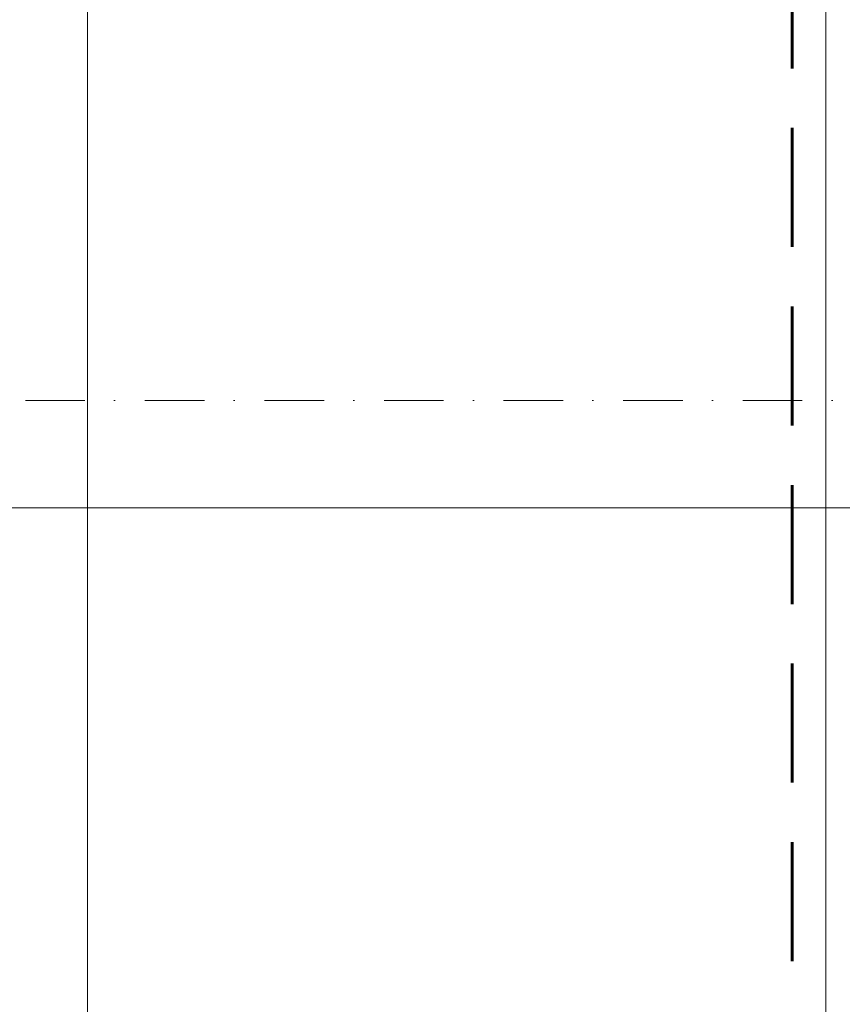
# Model space of a CAD drawing. Header units: millimetres. Extents: x 4946 to 18537, y -10559 to 785.
# Tile 7 of 74: x 5871 to 6044, y -804 to -597. Entities that reach past the tile are written whole.
import ezdxf

# ---------------------------------------------------------------- set-up
doc = ezdxf.new("R2010")
doc.units = ezdxf.units.MM
for name, pattern in [('DASHDOT', [1, 0.5, -0.25, 0, -0.25]), ('DASHED', [0.75, 0.5, -0.25]), ('DASHEDX2', [1.5, 1, -0.5])]:
    doc.linetypes.add(name, pattern=pattern)
for name, color, linetype, lineweight in [('!MARIUSZ', 220, 'Continuous', 35), ('PG_OSIE', 1, 'DASHDOT', 18), ('PG_PRZERYWANE_ŚREDNIE', 1, 'DASHEDX2', 18)]:
    doc.layers.add(name, color=color, linetype=linetype, lineweight=lineweight)
doc.layers.add('PG_POMOCNICZNE', color=6, linetype='Continuous', lineweight=18, plot=False)

msp = doc.modelspace()

# ---------------------------------------------------------------- linework, layer by layer
at = {"layer": '!MARIUSZ', "color": 18, "linetype": 'DASHED', "lineweight": 0, "ltscale": 50, "true_color": 0x000000}
for points in [[(6038.8, -346.31), (5886.05, -346.31), (5885.55, -223.31), (5826.05, -223.31), (5826.05, -230.81), (5828.05, -230.81), (5828.05, -253.31), (5857.05, -253.31), (5857.05, -868.81), (5885.55, -868.81), (5885.55, -376.31), (6038.55, -376.31), (6038.8, -346.31)], [(5885.55, -376.31), (5885.55, -848.31), (6040.55, -848.31)], [(6040.55, -862.31), (6040.55, -477.31)]]:
    msp.add_lwpolyline(points, dxfattribs=at)
at = {"layer": 'Defpoints', "color": 6, "lineweight": 18}
for points in [[(4946.25, 785.16), (7046.25, 785.16), (7046.25, -699.84), (4946.25, -699.84)], [(4946.25, -699.84), (7046.25, -699.84), (7046.25, -2184.84), (4946.25, -2184.84)]]:
    msp.add_lwpolyline(points, close=True, dxfattribs=at)
at = {"layer": 'PG_OSIE', "color": 18, "ltscale": 25, "true_color": 0x000000}
msp.add_lwpolyline([(5847.38, -677.31), (8127.62, -677.31)], dxfattribs=at)
at = {"layer": 'PG_POMOCNICZNE'}
msp.add_lwpolyline([(5885.55, -376.31), (6040.55, -376.31), (6040.55, -848.31), (5885.55, -848.31)], close=True, dxfattribs=at)
at = {"layer": 'PG_PRZERYWANE_ŚREDNIE', "color": 18, "lineweight": 60, "ltscale": 25, "true_color": 0x000000}
msp.add_lwpolyline([(6020.21, 602.96), (6020.21, -395.05), (6033.45, -395.05), (6033.45, -1978.41)], dxfattribs=at)

doc.saveas('drawing.dxf')
